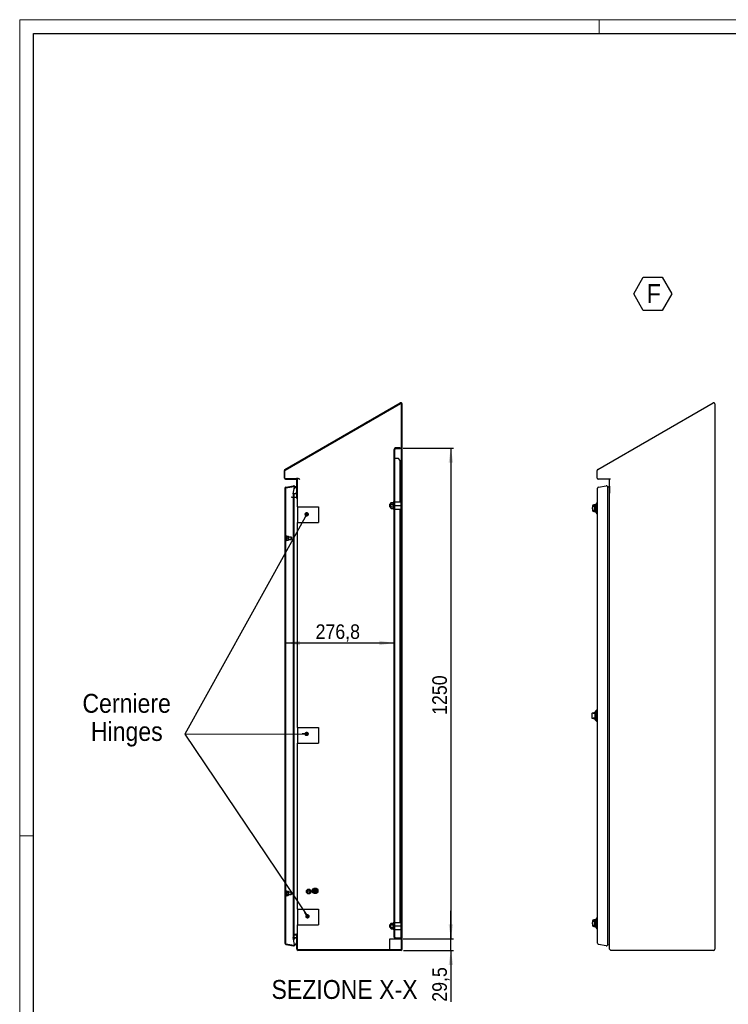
# Model space of a CAD drawing. Header units: millimetres. Extents: x 0 to 5887, y -1 to 4157.
# Tile 3 of 7: x 0 to 1807, y 1650 to 4157. Entities that reach past the tile are written whole.
import ezdxf

# ---------------------------------------------------------------- set-up
doc = ezdxf.new("R2010")
doc.units = ezdxf.units.MM
doc.header["$LTSCALE"] = 7
doc.layers.add('SLD-0', color=179, linetype='Continuous')
doc.layers.add('SLD-0_1', color=7, linetype='Continuous')
doc.styles.add('SLDTEXTSTYLE3', font='Gothic.ttf', dxfattribs={"width": 0.913})
doc.styles.add('SLDTEXTSTYLE4', font='txt', dxfattribs={"width": 0.913})
doc.dimstyles.new('SLDDIMSTYLE1', dxfattribs={"dimtxt": 37.041667, "dimasz": 37.041667, "dimexe": 0, "dimexo": 0.0625, "dimgap": 9.260417, "dimtad": 1, "dimdec": 1, "dimrnd": 1e-09, "dimzin": 12, "dimdsep": 46, "dimtxsty": 'SLDTEXTSTYLE3', "dimsah": 1, "dimcen": 0.09, "dimadec": 0, "dimazin": 3, "dimtfac": 1, "dimtdec": 1, "dimtofl": 0, "dimtmove": 0, "dimatfit": 3, "dimfxl": 1, "dimfrac": 2, "dimtolj": 1, "dimtzin": 12, "dimarcsym": 0})
doc.dimstyles.new('SLDDIMSTYLE3', dxfattribs={"dimtxt": 37.041667, "dimasz": 37.041667, "dimexe": 0, "dimexo": 0.0625, "dimgap": 9.260417, "dimtad": 1, "dimrnd": 1e-09, "dimzin": 12, "dimdsep": 46, "dimtxsty": 'SLDTEXTSTYLE3', "dimsah": 1, "dimcen": 0.09, "dimadec": 0, "dimazin": 3, "dimtfac": 1, "dimtofl": 0, "dimtmove": 0, "dimatfit": 3, "dimfxl": 1, "dimfrac": 2, "dimtolj": 1, "dimtzin": 12, "dimarcsym": 0})
doc.dimstyles.new('SLDDIMSTYLE4', dxfattribs={"dimtxt": 37.041667, "dimasz": 37.041667, "dimexe": 0, "dimexo": 0.0625, "dimgap": 9.260417, "dimtad": 1, "dimdec": 1, "dimrnd": 1e-09, "dimzin": 12, "dimdsep": 46, "dimtxsty": 'SLDTEXTSTYLE3', "dimsah": 1, "dimcen": 0.09, "dimadec": 0, "dimazin": 3, "dimtfac": 1, "dimtdec": 1, "dimtmove": 0, "dimatfit": 0, "dimfxl": 1, "dimfrac": 2, "dimtolj": 1, "dimtzin": 12, "dimarcsym": 0})

# ---------------------------------------------------------------- blocks, each defined once
blk = doc.blocks.new('SW_NOTE_0_10')
at = {"layer": 'SLD-0_1', "color": 0}
for p, q in [((-33.1, 36.9), (-8.7, 79)), ((-8.7, 79), (39.9, 79)), ((39.9, 79), (64.2, 36.9)), ((-8.7, -5.2), (-33.1, 36.9)), ((64.2, 36.9), (39.9, -5.2)), ((39.9, -5.2), (-8.7, -5.2))]:
    blk.add_line(p, q, dxfattribs=at)
at = {"layer": 'SLD-0_1', "color": 0, "insert": (0, 61.5), "char_height": 48.2, "attachment_point": 1, "style": 'SLDTEXTSTYLE3'}
blk.add_mtext('F', dxfattribs=at)
blk = doc.blocks.new('SW_NOTE_0_12')
at = {"layer": 'SLD-0_1', "color": 0, "char_height": 48.15, "attachment_point": 2}
for s, insert, style in [('Cerniere', (132.4, 61.5), 'SLDTEXTSTYLE3'), ('Hinges', (132.8, -10.2), 'SLDTEXTSTYLE4')]:
    blk.add_mtext(s, dxfattribs=dict(at, insert=insert, style=style))
blk = doc.blocks.new('_D_19')
at = {"layer": 'SLD-0_1'}
blk.add_line((677.6, 2569.9), (954.4, 2569.9), dxfattribs=at)
for points in [[(677.6, 2569.9), (714.6, 2564.2), (714.6, 2575.6)], [(954.4, 2569.9), (917.3, 2575.6), (917.3, 2564.2)]]:
    blk.add_solid(points, dxfattribs=at)
at = {"layer": 'SLD-0_1', "insert": (754.4, 2617.3), "char_height": 37.04, "attachment_point": 1, "style": 'SLDTEXTSTYLE3'}
blk.add_mtext('276,8', dxfattribs=at)
blk = doc.blocks.new('_D_20')
at = {"layer": 'SLD-0_1', "color": 7}
for p, q in [((977.4, 3066.5), (1106.3, 3066.5)), ((1099.3, 3066.5), (1099.3, 1816.5)), ((977.4, 1816.5), (1106.3, 1816.5))]:
    blk.add_line(p, q, dxfattribs=at)
for points in [[(1099.3, 3066.5), (1093.6, 3029.5), (1105, 3029.5)], [(1099.3, 1816.5), (1105, 1853.6), (1093.6, 1853.6)]]:
    blk.add_solid(points, dxfattribs=at)
at = {"layer": 'SLD-0_1', "color": 7, "insert": (1052, 2386.8), "char_height": 37.04, "attachment_point": 1, "rotation": 90, "style": 'SLDTEXTSTYLE3'}
blk.add_mtext('1250', dxfattribs=at)
blk = doc.blocks.new('_D_21')
at = {"layer": 'SLD-0_1', "color": 7}
for p, q in [((1099.3, 1816.5), (1099.3, 1887.8)), ((977.4, 1816.5), (1106.3, 1816.5)), ((1099.3, 1787), (1099.3, 1816.5)), ((978.9, 1787), (1106.3, 1787)), ((1099.3, 1787), (1099.3, 1656.2))]:
    blk.add_line(p, q, dxfattribs=at)
for points in [[(1099.3, 1816.5), (1105, 1853.6), (1093.6, 1853.6)], [(1099.3, 1787), (1093.6, 1750), (1105, 1750)]]:
    blk.add_solid(points, dxfattribs=at)
at = {"layer": 'SLD-0_1', "color": 7, "insert": (1052, 1656.2), "char_height": 37.04, "attachment_point": 1, "rotation": 90, "style": 'SLDTEXTSTYLE3'}
blk.add_mtext('29,5', dxfattribs=at)
blk = doc.blocks.new('_Dot')
at = {"color": 0, "linetype": 'ByBlock', "lineweight": -2}
blk.add_line((-0.5, 0), (-1, 0), dxfattribs=at)
at = {"color": 0, "linetype": 'ByBlock', "const_width": 0.5}
blk.add_lwpolyline([(-0.25, 0, 1), (0.25, 0, 1)], format="xyb", close=True, dxfattribs=at)

msp = doc.modelspace()

# ---------------------------------------------------------------- hatches: boundary and pattern name
at = {"layer": 'SLD-0', "linetype": 'Continuous', "lineweight": 18}
h = msp.add_hatch(dxfattribs=at)
h.set_pattern_fill('ANSI31', color=256, scale=3.5, style=0)
edge = h.paths.add_edge_path(flags=0)
edge.add_line((698.884277, 1826.523731), (705.384277, 1826.523731))
edge.add_arc((705.384277, 1825.023731), 1.5, 0, 90, ccw=False)
edge.add_line((706.884277, 1825.023731), (706.884277, 1790.023731))
edge.add_arc((709.884277, 1790.023731), 3, 180, 270)
edge.add_line((709.884277, 1787.023731), (971.884277, 1787.023731))
edge.add_arc((971.884277, 1790.023731), 3, 270, 360)
edge.add_line((974.884277, 1790.023731), (974.884277, 3178.832659))
edge.add_arc((971.884277, 3178.832659), 3, 0, 120)
edge.add_line((970.384277, 3181.430736), (676.384277, 3011.689756))
edge.add_arc((677.884277, 3009.09168), 3, 120, 180)
edge.add_line((674.884277, 3009.09168), (674.884277, 2990.023731))
edge.add_arc((677.884277, 2990.023731), 3, 180, 270)
edge.add_line((677.884277, 2987.023731), (705.384277, 2987.023731))
edge.add_arc((705.384277, 2985.523731), 1.5, 0, 90, ccw=False)
edge.add_line((706.884277, 2985.523731), (706.884277, 2942.660694))
edge.add_arc((705.384277, 2942.660694), 1.5, 265, 360, ccw=False)
edge.add_line((705.253544, 2941.166402), (694.034038, 2942.147981))
edge.add_line((694.034038, 2942.147981), (693.903304, 2940.653689))
edge.add_line((693.903304, 2940.653689), (705.12281, 2939.67211))
edge.add_arc((705.384277, 2942.660694), 3, 265, 360)
edge.add_line((708.384277, 2942.660694), (708.384277, 2985.523731))
edge.add_arc((705.384277, 2985.523731), 3, 0, 90)
edge.add_line((705.384277, 2988.523731), (677.884277, 2988.523731))
edge.add_arc((677.884277, 2990.023731), 1.5, 180, 270, ccw=False)
edge.add_line((676.384277, 2990.023731), (676.384277, 3009.09168))
edge.add_arc((677.884277, 3009.09168), 1.5, 120, 180, ccw=False)
edge.add_line((677.134277, 3010.390718), (971.134277, 3180.131698))
edge.add_arc((971.884277, 3178.832659), 1.5, 0, 120, ccw=False)
edge.add_line((973.384277, 3178.832659), (973.384277, 1790.023731))
edge.add_arc((971.884277, 1790.023731), 1.5, 270, 360, ccw=False)
edge.add_line((971.884277, 1788.523731), (709.884277, 1788.523731))
edge.add_arc((709.884277, 1790.023731), 1.5, 180, 270, ccw=False)
edge.add_line((708.384277, 1790.023731), (708.384277, 1825.023731))
edge.add_arc((705.384277, 1825.023731), 3, 0, 90)
edge.add_line((705.384277, 1828.023731), (698.884277, 1828.023731))
edge.add_line((698.884277, 1828.023731), (698.884277, 1826.523731))
h = msp.add_hatch(dxfattribs=at)
h.set_pattern_fill('ANSI31', color=256, scale=3.5, style=0)
edge = h.paths.add_edge_path(flags=0)
edge.add_line((970.384277, 3064.526768), (970.384277, 3066.526768))
edge.add_line((970.384277, 3066.526768), (958.384277, 3066.526768))
edge.add_arc((958.384277, 3062.526768), 4, 90, 180)
edge.add_line((954.384277, 3062.526768), (954.384277, 1820.523731))
edge.add_arc((958.384277, 1820.523731), 4, 180, 270)
edge.add_line((958.384277, 1816.523731), (970.384277, 1816.523731))
edge.add_line((970.384277, 1816.523731), (970.384277, 1818.523731))
edge.add_line((970.384277, 1818.523731), (958.384277, 1818.523731))
edge.add_arc((958.384277, 1820.523731), 2, 180, 270, ccw=False)
edge.add_line((956.384277, 1820.523731), (956.384277, 3062.526768))
edge.add_arc((958.384277, 3062.526768), 2, 90, 180, ccw=False)
edge.add_line((958.384277, 3064.526768), (970.384277, 3064.526768))
h = msp.add_hatch(dxfattribs=at)
h.set_pattern_fill('ANSI31', color=256, scale=3.5, style=0)
edge = h.paths.add_edge_path(flags=0)
edge.add_line((700.302252, 2967.02985), (697.225978, 2949.583433))
edge.add_line((697.225978, 2949.583433), (698.703189, 2949.322961))
edge.add_line((698.703189, 2949.322961), (698.871746, 2950.278894))
edge.add_line((698.871746, 2950.278894), (705.88729, 2950.299997))
edge.add_arc((705.884282, 2951.299993), 1, 270.172351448, 360.172351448)
edge.add_line((706.884277, 2951.303001), (706.830845, 2969.065855))
edge.add_line((706.830845, 2969.065855), (701.779463, 2966.769377))
edge.add_arc((698.82504, 2967.290322), 3, 350, 460)
edge.add_line((698.304095, 2970.244745), (678.572505, 2966.765533))
edge.add_arc((679.093449, 2963.81111), 3, 100, 180)
edge.add_line((676.093449, 2963.81111), (676.093449, 1805.236352))
edge.add_arc((679.093449, 1805.236352), 3, 180, 260)
edge.add_line((678.572505, 1802.281929), (698.304095, 1798.802717))
edge.add_arc((698.82504, 1801.75714), 3, 260, 370)
edge.add_line((701.779463, 1802.278085), (706.830845, 1799.981607))
edge.add_line((706.830845, 1799.981607), (706.884277, 1817.744462))
edge.add_arc((705.884282, 1817.74747), 1, 359.827648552, 449.827648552)
edge.add_line((705.88729, 1818.747465), (698.871746, 1818.768569))
edge.add_line((698.871746, 1818.768569), (698.703189, 1819.724502))
edge.add_line((698.703189, 1819.724502), (697.225978, 1819.464029))
edge.add_line((697.225978, 1819.464029), (700.302252, 1802.017612))
edge.add_arc((698.82504, 1801.75714), 1.5, -100, 10, ccw=False)
edge.add_line((698.564568, 1800.279929), (678.832977, 1803.75914))
edge.add_arc((679.093449, 1805.236352), 1.5, 180, 260, ccw=False)
edge.add_line((677.593449, 1805.236352), (677.593449, 2963.81111))
edge.add_arc((679.093449, 2963.81111), 1.5, 100, 180, ccw=False)
edge.add_line((678.832977, 2965.288322), (698.564568, 2968.767534))
edge.add_arc((698.82504, 2967.290322), 1.5, -10, 100, ccw=False)

# ---------------------------------------------------------------- linework, layer by layer
at = {"color": 7, "linetype": 'Continuous', "lineweight": 18}
for p, q in [((0.024354, 4157.430332), (0.024354, -0.569668)), ((5887.024354, 4157.430332), (0.024354, 4157.430332)), ((1477.024354, 4122.430332), (1477.024354, 4157.430332)), ((35.024354, 2078.430332), (0.024354, 2078.430332))]:
    msp.add_line(p, q, dxfattribs=at)
at = {"color": 7, "linetype": 'Continuous', "lineweight": 25}
for p, q in [((35.024354, 34.430332), (35.024354, 4122.430332)), ((35.024354, 4122.430332), (5852.024354, 4122.430332)), ((676.384277, 3011.689756), (970.384277, 3181.430736)), ((677.134277, 3010.390718), (971.134277, 3180.131698)), ((973.384277, 1790.023731), (973.384277, 3178.832659)), ((974.884277, 1790.023731), (974.884277, 3178.832659)), ((1473.614918, 3011.689756), (1767.614918, 3181.430736)), ((1772.114918, 3178.832659), (1772.114918, 1790.023731)), ((954.384277, 1820.523731), (954.384277, 3062.526768)), ((956.384277, 1820.523731), (956.384277, 3062.526768)), ((970.384277, 3066.526768), (958.384277, 3066.526768)), ((970.384277, 3064.526768), (958.384277, 3064.526768)), ((970.384277, 3066.526768), (970.384277, 3064.526768)), ((958.384277, 3039.526768), (956.384277, 3039.526768)), ((965.384277, 3039.526768), (958.384277, 3039.526768)), ((970.384277, 3034.526768), (965.384277, 3039.526768)), ((970.384277, 2929.023731), (970.384277, 3034.526768)), ((674.884277, 2990.023731), (674.884277, 3009.09168)), ((676.384277, 2990.023731), (676.384277, 3009.09168)), ((677.884277, 2988.523731), (705.384277, 2988.523731)), ((677.884277, 2987.023731), (705.384277, 2987.023731)), ((706.198093, 2988.523731), (705.384277, 2988.523731)), ((710.002804, 2988.523731), (706.198093, 2988.523731)), ((706.884277, 2942.660694), (706.884277, 2985.523731)), ((708.384277, 2942.660694), (708.384277, 2985.523731)), ((1472.114918, 2990.023731), (1472.114918, 3009.09168)), ((1506.183133, 2987.023731), (1475.114918, 2987.023731)), ((1504.114918, 1790.023731), (1504.114918, 2985.523731)), ((676.093449, 2963.81111), (676.093449, 1805.236352)), ((677.593449, 2963.81111), (677.593449, 1805.236352)), ((678.572505, 2966.765533), (698.304095, 2970.244745)), ((678.832977, 2965.288322), (698.564568, 2968.767534)), ((697.225978, 2949.583433), (700.302252, 2967.02985)), ((706.830845, 2969.065855), (701.779463, 2966.769377)), ((701.82504, 2966.790098), (701.82504, 2967.290322)), ((706.884277, 2951.303001), (706.830845, 2969.065855)), ((1473.32409, 1805.236352), (1473.32409, 2963.81111)), ((1475.803145, 2966.765533), (1495.534736, 2970.244745)), ((1499.05568, 2966.790098), (1504.061485, 2969.065855)), ((1499.05568, 2034.523731), (1499.05568, 2967.290322)), ((1504.061485, 2969.065855), (1504.114918, 2951.303001)), ((1504.061485, 2034.523731), (1504.061485, 2969.065855)), ((693.903304, 2940.653689), (694.034038, 2942.147981)), ((705.12281, 2939.67211), (693.903304, 2940.653689)), ((694.034038, 2942.147981), (705.253544, 2941.166402)), ((697.225978, 2949.583433), (698.703189, 2949.322961)), ((697.225978, 2949.583433), (697.225978, 2941.868723)), ((697.225978, 2940.362993), (697.225978, 1819.464029)), ((698.703189, 2949.322961), (698.871746, 2950.278894)), ((698.703189, 2949.322961), (698.703189, 2941.739484)), ((698.703189, 2940.233754), (698.703189, 1819.724502)), ((698.871746, 2950.278894), (705.88729, 2950.299997)), ((698.871746, 2950.278894), (698.871746, 2941.724737)), ((698.871746, 2940.219007), (698.871746, 2034.523731)), ((698.884277, 2940.217911), (698.884277, 1828.023731)), ((708.384277, 2917.023731), (708.384277, 2942.660694)), ((1504.114918, 2958.489046), (1504.093321, 2958.482508)), ((708.384277, 2917.023731), (708.384277, 2877.023731)), ((708.384277, 2917.023731), (715.144277, 2917.023731)), ((715.144277, 2917.023731), (762.221277, 2917.023731)), ((762.221277, 2917.023731), (762.221277, 2877.023731)), ((944.134277, 2924.023731), (943.384277, 2923.273731)), ((943.384277, 2920.023731), (943.384277, 2923.273731)), ((943.384277, 2916.773731), (943.384277, 2920.023731)), ((943.384277, 2916.773731), (944.134277, 2916.023731)), ((946.384277, 2924.023731), (944.134277, 2924.023731)), ((944.134277, 2924.023731), (944.134277, 2920.023731)), ((944.134277, 2920.023731), (944.134277, 2916.023731)), ((944.134277, 2916.023731), (946.384277, 2916.023731)), ((946.964834, 2927.529285), (946.384277, 2926.523731)), ((946.384277, 2925.652896), (946.384277, 2926.523731)), ((946.384277, 2920.023731), (946.384277, 2925.652896)), ((946.964834, 2923.776508), (946.384277, 2925.652896)), ((946.384277, 2914.394566), (946.384277, 2920.023731)), ((946.964834, 2912.518178), (946.384277, 2914.394566)), ((946.384277, 2913.523731), (946.384277, 2914.394566)), ((946.384277, 2913.523731), (946.964834, 2912.518178)), ((946.964834, 2927.529285), (951.867868, 2927.529285)), ((946.964834, 2923.776508), (951.867868, 2923.776508)), ((946.964834, 2916.270954), (951.867868, 2916.270954)), ((946.964834, 2912.518178), (951.867868, 2912.518178)), ((952.384277, 2928.423731), (951.867868, 2927.529285)), ((951.867868, 2912.518178), (952.384277, 2911.623731)), ((954.384277, 2928.248754), (952.384277, 2928.423731)), ((952.384277, 2928.423731), (952.384277, 2911.623731)), ((952.384277, 2911.623731), (954.384277, 2911.798708)), ((956.384277, 2929.023731), (972.384277, 2929.023731)), ((956.384277, 2920.023731), (972.384277, 2920.023731)), ((956.384277, 2911.023731), (972.384277, 2911.023731)), ((970.384277, 1858.023731), (970.384277, 2911.023731)), ((972.384277, 2920.023731), (972.384277, 2929.023731)), ((973.384277, 2924.523731), (972.384277, 2924.523731)), ((972.384277, 2911.023731), (972.384277, 2920.023731)), ((972.384277, 2915.523731), (973.384277, 2915.523731)), ((1460.52409, 2918.528731), (1460.52409, 2907.528731)), ((1466.458026, 2921.528731), (1463.52409, 2921.528731)), ((1466.12409, 2918.505957), (1463.52409, 2918.505957)), ((1466.12409, 2907.551505), (1466.12409, 2918.505957)), ((1468.62409, 2903.278732), (1468.62409, 2922.77873)), ((1471.82409, 2927.028731), (1469.32409, 2924.528731)), ((1469.32409, 2924.528731), (1469.32409, 2901.528731)), ((1473.32409, 2927.028731), (1471.82409, 2927.028731)), ((1471.82409, 2913.028731), (1471.82409, 2927.028731)), ((1471.82409, 2899.028731), (1471.82409, 2913.028731)), ((1463.52409, 2907.551505), (1466.12409, 2907.551505)), ((1463.52409, 2904.528731), (1466.458026, 2904.528731)), ((1469.32409, 2901.528731), (1471.82409, 2899.028731)), ((1471.82409, 2899.028731), (1473.32409, 2899.028731)), ((708.384277, 2354.523731), (708.384277, 2877.023731)), ((708.384277, 2877.023731), (715.144277, 2877.023731)), ((715.144277, 2877.023731), (762.221277, 2877.023731)), ((678.593449, 2841.290322), (677.593449, 2841.290322)), ((680.193449, 2842.790322), (678.593449, 2842.790322)), ((678.593449, 2837.741638), (678.593449, 2842.790322)), ((678.593449, 2830.790322), (678.593449, 2837.741638)), ((680.193449, 2837.741638), (680.193449, 2842.790322)), ((680.640031, 2842.07657), (680.193449, 2839.74981)), ((680.193449, 2830.790322), (680.193449, 2837.741638)), ((680.640031, 2842.07657), (684.746867, 2842.07657)), ((680.640031, 2837.423051), (684.746867, 2837.423051)), ((684.746867, 2842.07657), (685.193449, 2841.760205)), ((684.746867, 2837.423051), (685.193449, 2839.74981)), ((685.193449, 2839.74981), (685.193449, 2841.78921)), ((691.843449, 2839.790322), (685.193449, 2839.790322)), ((685.193449, 2839.74981), (685.193449, 2834.779927)), ((685.193449, 2834.779927), (685.193449, 2831.820439)), ((692.593449, 2839.040322), (691.843449, 2839.790322)), ((691.843449, 2836.790322), (691.843449, 2839.790322)), ((691.843449, 2833.790322), (691.843449, 2836.790322)), ((691.843449, 2833.790322), (692.593449, 2834.540322)), ((692.593449, 2839.040322), (692.593449, 2836.790322)), ((692.593449, 2836.790322), (692.593449, 2834.540322)), ((677.593449, 2832.290322), (678.593449, 2832.290322)), ((677.643449, 2828.790322), (677.593449, 2828.790322)), ((677.593449, 2814.790322), (677.643449, 2814.790322)), ((677.643449, 2828.790322), (677.643449, 2821.790322)), ((677.693449, 2827.290322), (677.643449, 2827.290322)), ((677.643449, 2821.790322), (677.643449, 2814.790322)), ((677.643449, 2816.290322), (677.693449, 2816.290322)), ((677.693449, 2827.290322), (677.693449, 2821.790322)), ((677.693449, 2821.790322), (677.693449, 2816.290322)), ((678.593449, 2830.790322), (680.193449, 2830.790322)), ((680.640031, 2832.136803), (680.193449, 2831.820439)), ((680.640031, 2832.136803), (684.746867, 2832.136803)), ((680.640031, 2831.504074), (684.746867, 2831.504074)), ((684.746867, 2831.504074), (685.193449, 2831.820439)), ((685.193449, 2833.790322), (691.843449, 2833.790322)), ((1458.990522, 2390.073731), (1458.990522, 2379.073731)), ((1461.990522, 2391.073731), (1464.590522, 2391.073731)), ((1464.924459, 2393.073731), (1464.590522, 2393.073731)), ((1464.590522, 2391.073731), (1464.590522, 2393.073731)), ((1467.090522, 2384.573731), (1467.090522, 2394.32373)), ((1467.090522, 2374.823732), (1467.090522, 2384.573731)), ((1470.290522, 2398.573731), (1467.790522, 2396.073731)), ((1467.790522, 2396.073731), (1467.790522, 2373.073731)), ((1471.790522, 2398.573731), (1470.290522, 2398.573731)), ((1470.290522, 2370.573731), (1470.290522, 2398.573731)), ((1471.790522, 2370.573731), (1471.790522, 2398.573731)), ((1473.32409, 2394.573732), (1471.790522, 2394.573732)), ((1471.790522, 2389.156307), (1473.32409, 2389.156307)), ((1504.114918, 2387.022578), (1504.086985, 2386.964358)), ((1504.114918, 2384.573583), (1504.088986, 2384.573583)), ((1464.590522, 2378.073731), (1461.990522, 2378.073731)), ((1464.590522, 2376.073731), (1464.590522, 2378.073731)), ((1464.590522, 2376.073731), (1464.924459, 2376.073731)), ((1467.790522, 2373.073731), (1470.290522, 2370.573731)), ((1470.290522, 2370.573731), (1471.790522, 2370.573731)), ((1473.32409, 2379.991155), (1471.790522, 2379.991155)), ((1471.790522, 2374.57373), (1473.32409, 2374.57373)), ((1504.086985, 2382.183104), (1504.114918, 2382.124884)), ((708.384277, 2354.523731), (708.384277, 2314.523731)), ((708.384277, 2354.523731), (715.144277, 2354.523731)), ((715.144277, 2354.523731), (762.221277, 2354.523731)), ((762.221277, 2354.523731), (762.221277, 2314.523731)), ((708.384277, 1892.023731), (708.384277, 2314.523731)), ((708.384277, 2314.523731), (715.144277, 2314.523731)), ((715.144277, 2314.523731), (762.221277, 2314.523731)), ((698.871746, 2034.523731), (698.871746, 1818.768569)), ((1499.05568, 1801.75714), (1499.05568, 2034.523731)), ((1504.061485, 1799.981607), (1504.061485, 2034.523731)), ((677.643449, 1954.25714), (677.593449, 1954.25714)), ((677.593449, 1940.25714), (677.643449, 1940.25714)), ((678.593449, 1936.75714), (677.593449, 1936.75714)), ((677.643449, 1954.25714), (677.643449, 1940.25714)), ((677.693449, 1952.75714), (677.643449, 1952.75714)), ((677.643449, 1941.75714), (677.693449, 1941.75714)), ((677.693449, 1952.75714), (677.693449, 1941.75714)), ((680.193449, 1938.25714), (678.593449, 1938.25714)), ((678.593449, 1932.25714), (678.593449, 1938.25714)), ((678.593449, 1926.25714), (678.593449, 1932.25714)), ((680.193449, 1932.25714), (680.193449, 1938.25714)), ((680.478258, 1937.750444), (680.193449, 1937.25714)), ((680.640031, 1934.584162), (680.193449, 1931.714464)), ((680.193449, 1926.25714), (680.193449, 1932.25714)), ((680.527271, 1937.722146), (680.640031, 1937.996537)), ((680.640031, 1937.996537), (684.746867, 1937.996537)), ((680.640031, 1934.584162), (684.746867, 1934.584162)), ((684.746867, 1937.996537), (684.852006, 1937.722611)), ((684.746867, 1928.844766), (685.193449, 1931.714464)), ((685.193449, 1937.25714), (684.906534, 1937.754092)), ((685.193449, 1937.25714), (685.193449, 1936.290349)), ((685.193449, 1936.290349), (685.193449, 1931.714464)), ((691.843449, 1935.25714), (685.193449, 1935.25714)), ((685.193449, 1931.714464), (685.193449, 1927.681255)), ((692.593449, 1934.50714), (691.843449, 1935.25714)), ((691.843449, 1929.25714), (691.843449, 1935.25714)), ((692.593449, 1934.50714), (692.593449, 1930.00714)), ((733.997526, 1942.023731), (731.110775, 1937.023731)), ((731.110775, 1937.023731), (733.997526, 1932.023731)), ((739.771029, 1942.023731), (733.997526, 1942.023731)), ((733.997526, 1932.023731), (739.771029, 1932.023731)), ((742.65778, 1937.023731), (739.771029, 1942.023731)), ((739.771029, 1932.023731), (742.65778, 1937.023731)), ((752.884277, 1939.023731), (748.884277, 1939.023731)), ((748.884277, 1939.023731), (749.584277, 1938.023731)), ((757.184277, 1938.023731), (749.584277, 1938.023731)), ((750.284277, 1937.023731), (750.984277, 1936.023731)), ((756.484277, 1937.023731), (750.284277, 1937.023731)), ((755.784277, 1936.023731), (750.984277, 1936.023731)), ((751.684277, 1935.023731), (752.384277, 1934.023731)), ((755.084277, 1935.023731), (751.684277, 1935.023731)), ((752.384277, 1934.023731), (754.384277, 1934.023731)), ((753.884277, 1943.023731), (752.884277, 1943.023731)), ((752.884277, 1943.023731), (752.884277, 1939.023731)), ((753.884277, 1943.023731), (753.884277, 1939.023731)), ((757.884277, 1939.023731), (753.884277, 1939.023731)), ((754.384277, 1934.023731), (755.084277, 1935.023731)), ((755.784277, 1936.023731), (756.484277, 1937.023731)), ((757.184277, 1938.023731), (757.884277, 1939.023731)), ((677.593449, 1927.75714), (678.593449, 1927.75714)), ((678.593449, 1926.25714), (680.193449, 1926.25714)), ((680.640031, 1928.844766), (680.193449, 1927.681255)), ((680.193449, 1927.25714), (680.478258, 1926.763837)), ((680.640031, 1928.844766), (684.746867, 1928.844766)), ((680.640031, 1926.517744), (684.746867, 1926.517744)), ((684.746867, 1926.517744), (685.193449, 1927.681255)), ((684.906534, 1926.760188), (685.193449, 1927.25714)), ((685.193449, 1929.25714), (691.843449, 1929.25714)), ((685.193449, 1927.681255), (685.193449, 1927.25714)), ((691.843449, 1929.25714), (692.593449, 1930.00714)), ((708.384277, 1892.023731), (708.384277, 1852.023731)), ((708.384277, 1892.023731), (715.144277, 1892.023731)), ((715.144277, 1892.023731), (762.221277, 1892.023731)), ((762.221277, 1892.023731), (762.221277, 1852.023731)), ((946.964834, 1856.529285), (946.384277, 1855.523731)), ((946.964834, 1856.529285), (951.867868, 1856.529285)), ((952.384277, 1857.423731), (951.867868, 1856.529285)), ((954.384277, 1857.248754), (952.384277, 1857.423731)), ((952.384277, 1857.423731), (952.384277, 1840.623731)), ((956.384277, 1858.023731), (972.384277, 1858.023731)), ((972.384277, 1853.023731), (972.384277, 1858.023731)), ((1460.52409, 1861.518731), (1460.52409, 1856.018731)), ((1460.52409, 1856.018731), (1460.52409, 1850.518731)), ((1466.458026, 1864.518731), (1463.52409, 1864.518731)), ((1466.12409, 1861.495957), (1463.52409, 1861.495957)), ((1466.12409, 1850.541505), (1466.12409, 1861.495957)), ((1468.62409, 1846.268732), (1468.62409, 1865.76873)), ((1471.82409, 1870.018731), (1469.32409, 1867.518731)), ((1469.32409, 1867.518731), (1469.32409, 1856.018731)), ((1469.32409, 1856.018731), (1469.32409, 1844.518731)), ((1473.32409, 1870.018731), (1471.82409, 1870.018731)), ((1471.82409, 1842.018731), (1471.82409, 1870.018731)), ((708.384277, 1825.023731), (708.384277, 1852.023731)), ((708.384277, 1852.023731), (715.144277, 1852.023731)), ((715.144277, 1852.023731), (762.221277, 1852.023731)), ((944.134277, 1853.023731), (943.384277, 1852.273731)), ((943.384277, 1849.023731), (943.384277, 1852.273731)), ((943.384277, 1845.773731), (943.384277, 1849.023731)), ((943.384277, 1845.773731), (944.134277, 1845.023731)), ((946.384277, 1853.023731), (944.134277, 1853.023731)), ((944.134277, 1853.023731), (944.134277, 1849.023731)), ((944.134277, 1849.023731), (944.134277, 1845.023731)), ((944.134277, 1845.023731), (946.384277, 1845.023731)), ((946.384277, 1854.652896), (946.384277, 1855.523731)), ((946.964834, 1852.776508), (946.384277, 1854.652896)), ((946.384277, 1849.023731), (946.384277, 1854.652896)), ((946.384277, 1843.394566), (946.384277, 1849.023731)), ((946.964834, 1841.518178), (946.384277, 1843.394566)), ((946.384277, 1842.523731), (946.384277, 1843.394566)), ((946.384277, 1842.523731), (946.964834, 1841.518178)), ((946.964834, 1852.776508), (951.867868, 1852.776508)), ((946.964834, 1845.270954), (951.867868, 1845.270954)), ((946.964834, 1841.518178), (951.867868, 1841.518178)), ((951.867868, 1841.518178), (952.384277, 1840.623731)), ((952.384277, 1840.623731), (954.384277, 1840.798708)), ((956.384277, 1849.023731), (972.384277, 1849.023731)), ((956.384277, 1840.023731), (972.384277, 1840.023731)), ((973.384277, 1853.523731), (972.384277, 1853.523731)), ((972.384277, 1853.023731), (973.384277, 1853.023731)), ((972.384277, 1851.023731), (972.384277, 1853.023731)), ((972.384277, 1816.523731), (972.384277, 1851.023731)), ((1463.52409, 1850.541505), (1466.12409, 1850.541505)), ((1463.52409, 1847.518731), (1466.458026, 1847.518731)), ((1469.32409, 1844.518731), (1471.82409, 1842.018731)), ((1471.82409, 1842.018731), (1473.32409, 1842.018731)), ((698.703189, 1819.724502), (697.225978, 1819.464029)), ((700.302252, 1802.017612), (697.225978, 1819.464029)), ((698.871746, 1818.768569), (698.703189, 1819.724502)), ((705.88729, 1818.747465), (698.871746, 1818.768569)), ((698.884277, 1826.523731), (698.884277, 1828.023731)), ((698.884277, 1828.023731), (705.384277, 1828.023731)), ((698.884277, 1826.523731), (705.384277, 1826.523731)), ((706.830845, 1799.981607), (706.884277, 1817.744462)), ((706.884277, 1790.023731), (706.884277, 1825.023731)), ((708.384277, 1790.023731), (708.384277, 1825.023731)), ((943.384277, 1788.523731), (943.384277, 1816.523731)), ((943.384277, 1816.523731), (958.384277, 1816.523731)), ((958.384277, 1818.523731), (970.384277, 1818.523731)), ((958.384277, 1816.523731), (970.384277, 1816.523731)), ((970.384277, 1818.523731), (970.384277, 1816.523731)), ((970.384277, 1816.523731), (972.384277, 1816.523731)), ((1504.061485, 1799.981607), (1504.114918, 1817.744462)), ((1504.114918, 1810.558416), (1504.093321, 1810.564954)), ((678.572505, 1802.281929), (698.304095, 1798.802717)), ((678.832977, 1803.75914), (698.564568, 1800.279929)), ((701.779463, 1802.278085), (706.830845, 1799.981607)), ((701.82504, 1801.75714), (701.82504, 1802.257364)), ((971.884277, 1788.523731), (709.884277, 1788.523731)), ((971.884277, 1787.023731), (709.884277, 1787.023731)), ((1495.534736, 1798.802717), (1475.803145, 1802.281929)), ((1499.05568, 1802.257364), (1504.061485, 1799.981607)), ((1511.676619, 1787.023731), (1507.114918, 1787.023731)), ((1769.114918, 1787.023731), (1511.676619, 1787.023731))]:
    msp.add_line(p, q, dxfattribs=at)
at = {"color": 7, "linetype": 'Continuous', "lineweight": 25, "flags": 128}
for points in [[(946.384277, 2925.652896), (946.387438, 2925.786305), (946.964834, 2927.529285)], [(946.384277, 2920.023731), (946.718676, 2922.828192), (946.964834, 2923.776508)], [(946.964834, 2916.270954), (946.430317, 2919.00245), (946.384277, 2920.023731)], [(946.384277, 2914.394566), (946.387438, 2914.527975), (946.964834, 2916.270954)], [(680.193449, 2841.760205), (680.195879, 2841.782694), (680.640031, 2842.07657)], [(680.193449, 2839.74981), (680.195879, 2839.584414), (680.640031, 2837.423051)], [(680.640031, 2837.423051), (680.228864, 2835.499226), (680.193449, 2834.779927)], [(680.193449, 2834.779927), (680.450679, 2832.804713), (680.640031, 2832.136803)], [(685.193449, 2839.74981), (685.191019, 2839.915206), (684.746867, 2842.07657)], [(685.193449, 2834.779927), (685.158034, 2835.499226), (684.746867, 2837.423051)], [(684.746867, 2832.136803), (684.93622, 2832.804713), (685.193449, 2834.779927)], [(680.193449, 2831.820439), (680.195879, 2831.79795), (680.640031, 2831.504074)], [(685.193449, 2831.820439), (685.191019, 2831.842927), (684.746867, 2832.136803)], [(680.640031, 1937.996537), (680.228864, 1936.754671), (680.193449, 1936.290349)], [(680.193449, 1936.290349), (680.450679, 1935.015311), (680.640031, 1934.584162)], [(680.193449, 1931.714464), (680.195879, 1931.510473), (680.640031, 1928.844766)], [(685.193449, 1936.290349), (685.158034, 1936.754671), (684.746867, 1937.996537)], [(684.746867, 1934.584162), (684.93622, 1935.015311), (685.193449, 1936.290349)], [(685.193449, 1931.714464), (685.191019, 1931.918455), (684.746867, 1934.584162)], [(680.193449, 1927.681255), (680.195879, 1927.598547), (680.640031, 1926.517744)], [(685.193449, 1927.681255), (685.191019, 1927.763962), (684.746867, 1928.844766)], [(946.384277, 1854.652896), (946.387438, 1854.786305), (946.964834, 1856.529285)], [(946.384277, 1849.023731), (946.718676, 1851.828192), (946.964834, 1852.776508)], [(946.964834, 1845.270954), (946.430317, 1848.00245), (946.384277, 1849.023731)], [(946.384277, 1843.394566), (946.387438, 1843.527975), (946.964834, 1845.270954)]]:
    msp.add_lwpolyline(points, dxfattribs=at)
at = {"color": 7, "linetype": 'Continuous', "lineweight": 25}
for centre, radius in [((736.884277, 1937.023731), 6), ((736.884277, 1937.023731), 3), ((736.884277, 1937.023731), 2.5), ((753.384277, 1938.523731), 7), ((753.384277, 1938.523731), 5.5), ((753.384277, 1938.523731), 5.25)]:
    msp.add_circle(centre, radius, dxfattribs=at)
for centre, radius, start, end in [((971.884277, 3178.832659), 3, 0, 120), ((971.884277, 3178.832659), 1.5, 0, 120), ((1769.114918, 3178.832659), 3, 0, 120), ((958.384277, 3062.526768), 4, 90, 180), ((958.384277, 3062.526768), 2, 90, 180), ((677.884277, 3009.09168), 3, 120, 180), ((677.884277, 3009.09168), 1.5, 120, 180), ((1475.114918, 3009.09168), 3, 120, 180), ((677.884277, 2990.023731), 3, 180, 270), ((677.884277, 2990.023731), 1.5, 180, 270), ((705.384277, 2985.523731), 3, 0, 90), ((705.384277, 2985.523731), 1.5, 0, 90), ((706.498468, 2980.379249), 9.467239, 32.915276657, 52.178926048), ((1475.114918, 2990.023731), 3, 180, 270), ((1502.614918, 2985.523731), 1.5, 0, 90), ((679.093449, 2963.81111), 3, 100, 180), ((679.093449, 2963.81111), 1.5, 100, 180), ((698.82504, 2967.290322), 3, 350, 100), ((698.82504, 2967.290322), 1.5, 350, 100), ((1476.32409, 2963.81111), 3, 100, 180), ((1496.05568, 2967.290322), 3, 0, 100), ((705.384277, 2942.660694), 3, 265, 0), ((705.384277, 2942.660694), 1.5, 265, 0), ((705.884282, 2951.299993), 1, 270.172351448, 0.172351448), ((954.672184, 2925.652896), 3.374169, 146.213222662, 213.786777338), ((954.672184, 2914.394566), 3.374169, 146.213222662, 213.786777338), ((964.073903, 2920.023731), 12.769911, 162.909820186, 197.090179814), ((1463.52409, 2918.528731), 3, 90, 180), ((1466.458026, 2923.528731), 2, 270, 330), ((1468.62309, 2922.278731), 0.5, 89.885408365, 150), ((1469.87409, 2922.278731), 1.25, 116.103881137, 180), ((1463.52409, 2907.528731), 3, 180, 270), ((1466.458026, 2902.528731), 2, 30, 90), ((1468.62309, 2903.778731), 0.5, 210, 270.114591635), ((1469.87409, 2903.778731), 1.25, 180, 243.896118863), ((1461.990522, 2390.073731), 3, 160.530953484, 180), ((1464.924459, 2395.073731), 2, 270, 330), ((1467.089522, 2393.823731), 0.5, 89.885408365, 150), ((1468.340522, 2393.823731), 1.25, 116.103881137, 180), ((1461.990522, 2379.073731), 3, 180, 199.499208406), ((1464.924459, 2374.073731), 2, 30, 90), ((1467.089522, 2375.323731), 0.5, 210, 270.114591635), ((1468.340522, 2375.323731), 1.25, 180, 243.896118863), ((954.672184, 1854.652896), 3.374169, 146.213222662, 213.786777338), ((1463.52409, 1861.518731), 3, 90, 180), ((1466.458026, 1866.518731), 2, 270, 330), ((1468.62309, 1865.268731), 0.5, 89.885408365, 150), ((1469.87409, 1865.268731), 1.25, 116.103881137, 180), ((954.672184, 1843.394566), 3.374169, 146.213222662, 213.786777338), ((964.073903, 1849.023731), 12.769911, 162.909820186, 197.090179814), ((1463.52409, 1850.518731), 3, 180, 270), ((1466.458026, 1845.518731), 2, 30, 90), ((1468.62309, 1846.768731), 0.5, 210, 270.114591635), ((1469.87409, 1846.768731), 1.25, 180, 243.896118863), ((705.384277, 1825.023731), 3, 0, 90), ((705.384277, 1825.023731), 1.5, 0, 90), ((705.884282, 1817.74747), 1, 359.827648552, 89.827648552), ((958.384277, 1820.523731), 4, 180, 270), ((958.384277, 1820.523731), 2, 180, 270), ((679.093449, 1805.236352), 3, 180, 260), ((679.093449, 1805.236352), 1.5, 180, 260), ((698.82504, 1801.75714), 3, 260, 10), ((698.82504, 1801.75714), 1.5, 260, 10), ((709.884277, 1790.023731), 3, 180, 270), ((709.884277, 1790.023731), 1.5, 180, 270), ((971.884277, 1790.023731), 1.5, 270, 0), ((971.884277, 1790.023731), 3, 270, 0), ((1476.32409, 1805.236352), 3, 180, 260), ((1496.05568, 1801.75714), 3, 260, 0), ((1507.114918, 1790.023731), 3, 180, 270), ((1769.114918, 1790.023731), 3, 270, 0)]:
    msp.add_arc(centre, radius, start, end, dxfattribs=at)
msp.add_ellipse((710.002804, 2985.523731), major_axis=(3.662324, 0), ratio=0.8191520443, start_param=0.8914602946, end_param=1.5707963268, dxfattribs=at)
for points, knots in [([(1463.52409, 2907.551505), (1463.356433, 2907.564472), (1462.970241, 2907.594341), (1462.391593, 2907.864325), (1461.750084, 2908.421869), (1461.086576, 2909.54564), (1460.75016, 2911.174903), (1460.673141, 2912.941149), (1460.734919, 2914.572868), (1460.953159, 2915.938451), (1461.386767, 2917.072949), (1461.946486, 2917.853685), (1462.658018, 2918.35729), (1463.20217, 2918.500858), (1463.491872, 2918.505446), (1463.52409, 2918.505957)], [0, 0, 0, 0, 0.0369264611, 0.0850591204, 0.1377155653, 0.2227588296, 0.3675852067, 0.4999338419, 0.6129938, 0.7277864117, 0.803401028, 0.8794997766, 0.9360221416, 0.9928849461, 1, 1, 1, 1]), ([(1461.990522, 2391.073731), (1461.822869, 2391.073731), (1461.436683, 2391.073731), (1460.857975, 2391.073731), (1460.216783, 2391.073731), (1459.550798, 2391.073731), (1459.230623, 2391.073731), (1459.134905, 2391.073731), (1459.162097, 2391.073731), (1459.162098, 2391.073731)], [0, 0, 0, 0, 0.0738619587, 0.1701390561, 0.2754648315, 0.4455721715, 0.7352603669, 0.999990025, 1, 1, 1, 1]), ([(1459.162186, 2378.073731), (1459.162156, 2378.073731), (1459.134122, 2378.073731), (1459.214813, 2378.073731), (1459.417309, 2378.073731), (1459.85371, 2378.073731), (1460.41282, 2378.073731), (1461.124475, 2378.073731), (1461.668603, 2378.073731), (1461.958304, 2378.073731), (1461.990522, 2378.073731)], [0, 0, 0, 0, 0.00024313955, 0.2262781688, 0.45577720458, 0.60694966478, 0.75909002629, 0.87209231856, 0.98577523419, 1, 1, 1, 1]), ([(1463.52409, 1850.541505), (1463.356433, 1850.554472), (1462.970241, 1850.584341), (1462.391593, 1850.854325), (1461.750084, 1851.411869), (1461.086576, 1852.53564), (1460.75016, 1854.164903), (1460.673141, 1855.931149), (1460.734919, 1857.562868), (1460.953159, 1858.928451), (1461.386767, 1860.062949), (1461.946486, 1860.843685), (1462.658018, 1861.34729), (1463.20217, 1861.490858), (1463.491872, 1861.495446), (1463.52409, 1861.495957)], [0, 0, 0, 0, 0.0369264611, 0.0850591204, 0.1377155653, 0.2227588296, 0.3675852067, 0.4999338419, 0.6129938, 0.7277864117, 0.803401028, 0.8794997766, 0.9360221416, 0.9928849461, 1, 1, 1, 1])]:
    msp.add_open_spline(points, degree=3, knots=knots, dxfattribs=at)
at = {"layer": 'SLD-0_1', "color": 7}
for p, q in [((731.705398, 2897.640116), (420.678011, 2337.50698)), ((420.678011, 2337.50698), (731.605376, 2338.258184)), ((420.678011, 2337.50698), (733.702802, 1873.678288))]:
    msp.add_line(p, q, dxfattribs=at)

# ---------------------------------------------------------------- block references
at = {"layer": 'SLD-0_1'}
for name, p in [('SW_NOTE_0_10', (1598.485724, 3422.3056)), ('SW_NOTE_0_12', (140.370223, 2378.762897))]:
    msp.add_blockref(name, p, dxfattribs=at)
at = {"layer": 'SLD-0_1', "color": 7, "xscale": 11.3974358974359, "yscale": 11.3974358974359}
for p, rotation in [((731.705398, 2897.640116, -95.670409), 60.95772302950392), ((731.605376, 2338.258184, -95.633278), 0.1384270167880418), ((733.702802, 1873.678288, -96.466454), 304.0142939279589)]:
    msp.add_blockref('_Dot', p, dxfattribs=dict(at, rotation=rotation))

# ---------------------------------------------------------------- texts
at = {"layer": 'SLD-0_1', "insert": (828.268965, 1711.448974), "char_height": 48.15416667, "attachment_point": 2, "style": 'SLDTEXTSTYLE3'}
msp.add_mtext('SEZIONE X-X', dxfattribs=at)

# ---------------------------------------------------------------- dimensions: what is measured, and where the dimension line sits
at = {"layer": 'SLD-0_1'}
dim = msp.add_linear_dim(base=(954.384277, 2569.93635), p1=(677.593449, 2963.81111), p2=(954.384277, 3062.526768), dimstyle='SLDDIMSTYLE1', dxfattribs=at)
dim.commit()
dim.dimension.update_dxf_attribs({"geometry": '_D_19', "text_midpoint": (815.988863, 2569.93635), "dimtype": 160})
at = {"layer": 'SLD-0_1', "color": 7}
for p1, dimstyle, picture, middle in [((970.384277, 3066.526768), 'SLDDIMSTYLE3', '_D_20', (1099.290918, 2441.52525)), ((971.884277, 1787.023731), 'SLDDIMSTYLE4', '_D_21', (1099.290918, 1704.112095))]:
    dim = msp.add_linear_dim(base=(1099.290918, 1816.523731), p1=p1, p2=(970.384277, 1816.523731), angle=90, dimstyle=dimstyle, dxfattribs=at)
    dim.commit()
    dim.dimension.update_dxf_attribs({"geometry": picture, "text_midpoint": middle, "dimtype": 160})

doc.saveas('drawing.dxf')
